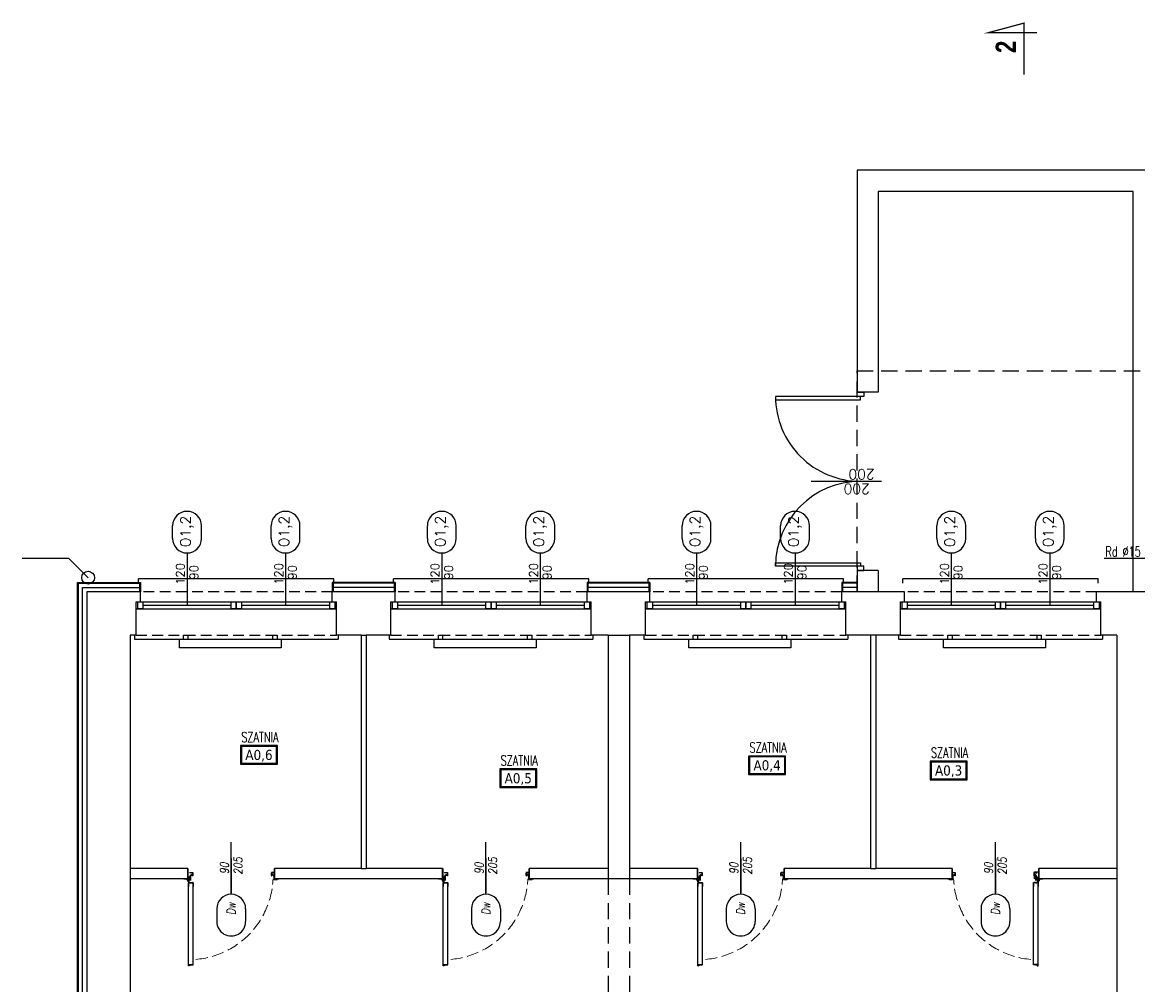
# Model space of a CAD drawing. Header units: millimetres. Extents: x 28600 to 181045, y -399112 to -163690.
# Tile 7 of 256: x 44018 to 45331, y -194772 to -193639. Entities that reach past the tile are written whole.
import ezdxf
from ezdxf.enums import TextEntityAlignment as Align

# ---------------------------------------------------------------- set-up
doc = ezdxf.new("R2010")
doc.units = ezdxf.units.MM
for name, pattern in [('CENTER', [0.6, 0.375, -0.075, 0.075, -0.075]), ('HIDDEN', [9.525, 6.35, -3.175]), ('Hidden Line', [391.222223, 282.222223, -109])]:
    doc.linetypes.add(name, pattern=pattern)
doc.layers.get('0').update_dxf_attribs({"color": 8})
for name, color, linetype in [('!! 0_ Istn-okna', 8, 'Continuous'), ('!! 0_ Istn-sciany', 8, 'Continuous'), ('!! 0_ Istn-widok', 8, 'Continuous'), ('!! 0_ Opis', 8, 'Continuous'), ('!! 0_Istn-cienka', 8, 'Continuous'), ('!! 0_Istn-drzwi', 8, 'Continuous'), ('!! 0_Opis_okna', 8, 'Continuous'), ('!! 0_Opis_pom', 8, 'Continuous'), ('!! 1_ tynk zewn  - nowy', 8, 'Continuous'), ('!! 1_PROJ Sciany', 8, 'Continuous'), ('!! 2_ remont Ocieplenie', 8, 'ZIGZAG'), ('!! 2_Drzwi - nowe remont', 8, 'Continuous'), ('!! 2_drzwi opis', 8, 'Continuous')]:
    doc.layers.add(name, color=color, linetype=linetype)
doc.layers.add('!! 0_Istn-grzejniki', color=8, linetype='Continuous', plot=False)
doc.styles.add('50', font='ROMANS.shx', dxfattribs={"width": 0.8, "height": 10})
doc.styles.add('ARCHETYP', font='romans.shx', dxfattribs={"height": 15})
doc.styles.add('ARIAL', font='tahoma.ttf')
doc.styles.add('STYLE7', font='ARIALNB.TTF')
doc.styles.add('TXT', font='simplex.shx')
doc.linetypes.add('ZIGZAG', pattern='A,0.00254,-5.08,[131,ltypeshp.shx,S=5.08,R=0,X=-5.08,Y=0],-10.16,[131,ltypeshp.shx,S=5.08,R=180,X=5.08,Y=0],-5.08', length=20.32254)

# ---------------------------------------------------------------- blocks, each defined once
blk = doc.blocks.new('zaw-dr-90-p')
at = {"color": 2, "linetype": 'CENTER', "ltscale": 0.2}
for p, q in [((12, 0), (-12, 0)), ((0, 12), (0, -12)), ((24, 24), (31, 24)), ((24, 19), (31, 19))]:
    blk.add_line(p, q, dxfattribs=at)
at = {"ltscale": 0.2}
for p, q in [((10, 12), (6, 12)), ((10, 0), (10, 6))]:
    blk.add_line(p, q, dxfattribs=at)
blk.add_lwpolyline([(0, 6), (23, 6, 0.414214), (28, 11), (28, 31), (24, 31), (24, 11, -0.414214), (23, 10), (0, 10, 4.561698), (8, 6), (5, 4)], format="xyb", dxfattribs=at)
blk.add_lwpolyline([(0, 0), (-2, 0), (-2, 0), (0, 0), (0, 3), (0, 3), (0, 0), (3, 0), (3, 0), (0, 0), (0, -3), (0, -3)], close=True)
blk.add_lwpolyline([(10, 10), (10, 39), (6, 39), (6, 10)], dxfattribs=at)
blk.add_circle((0, 0), 6.5, dxfattribs=at)
blk = doc.blocks.new('drzwi 90- sc 12')
for p, q in [((-13620.3, 20410.2), (-13620.3, 20313.8)), ((-13614.9, 20409.9), (-13620.3, 20409.9)), ((-13616.1, 20410.3), (-13620.2, 20410.3)), ((-13616.1, 20410.3), (-13620, 20410.3)), ((-13618.2, 20410.3), (-13616.2, 20410.3)), ((-13618.2, 20410.3), (-13616.2, 20410.3)), ((-13616.1, 20410.3), (-13616.1, 20411.5)), ((-13616.1, 20411.5), (-13615, 20411.5)), ((-13614.9, 20411.4), (-13614.9, 20313.8)), ((-13715.6, 20308.3), (-13715.6, 20308.6)), ((-13715.6, 20307.7), (-13715.6, 20308.6)), ((-13715.6, 20307.8), (-13715.6, 20308.6)), ((-13715.6, 20307.7), (-13715.4, 20307.7)), ((-13620.3, 20313.5), (-13620.3, 20318)), ((-13614.9, 20313.8), (-13620.3, 20313.8)), ((-13618.2, 20313.4), (-13620.2, 20313.4)), ((-13618.2, 20313.7), (-13618.2, 20313.4)), ((-13618.2, 20313.7), (-13616.4, 20313.7)), ((-13617.8, 20311.1), (-13617.8, 20305.7)), ((-13617.8, 20311.1), (-13617.8, 20305.7)), ((-13616.2, 20309.9), (-13617.4, 20309.9)), ((-13616.2, 20309.9), (-13616.2, 20311)), ((-13615.9, 20313.2), (-13615.9, 20312.2)), ((-13615.9, 20312.2), (-13615, 20312.2)), ((-13614.9, 20312.3), (-13614.9, 20318)), ((-13715.8, 20302), (-13716.3, 20302)), ((-13616.8, 20302), (-13616.3, 20302))]:
    blk.add_line(p, q)
for points in [[(-13665.3, 20285), (-13665.3, 20325.8)], [(-13615.6, 20309.6), (-13615.3, 20309.6), (-13615.3, 20309.8), (-13616.3, 20309.8), (-13616.3, 20309.6), (-13615.9, 20309.6)]]:
    blk.add_lwpolyline(points)
at = {"lineweight": 30}
for points in [[(-13716.3, 20308.9), (-13721.3, 20308.9)], [(-13716.3, 20308.9), (-13716.3, 20296.9)], [(-13614.3, 20308.9), (-13609.3, 20308.9)], [(-13614.3, 20308.9), (-13614.3, 20296.9)]]:
    blk.add_lwpolyline(points, dxfattribs=at)
at = {"ltscale": 0.2}
for points in [[(-13715.6, 20307.5), (-13715.6, 20309.5, 0.414214), (-13715.9, 20309.8), (-13719.4, 20309.8, 0.414214), (-13719.8, 20309.5), (-13719.8, 20308.9), (-13719.6, 20308.9), (-13719.6, 20309.5, -0.414214), (-13719.4, 20309.6), (-13717, 20309.6)], [(-13717, 20309.6), (-13715.9, 20309.6, -0.414214), (-13715.7, 20309.5), (-13715.7, 20307.5)], [(-13715.7, 20307.8), (-13715.7, 20305.6, 0.414214), (-13715.4, 20305.2), (-13715, 20305.2, -0.414214), (-13714.8, 20305.1), (-13714.8, 20304.5, 0.414214), (-13714.5, 20304.1), (-13713.3, 20304.1, 0.414214), (-13712.9, 20304.5), (-13712.9, 20305.1, -1), (-13712.7, 20305.1), (-13712.7, 20302, -0.414214), (-13712.9, 20301.8), (-13715.4, 20301.8, -0.414214), (-13715.6, 20302), (-13715.6, 20302.5), (-13715.8, 20302.5), (-13715.8, 20302, 0.414214), (-13715.4, 20301.6), (-13712.9, 20301.6, 0.414214), (-13712.6, 20302), (-13712.6, 20305.1, 1), (-13713.1, 20305.1), (-13713.1, 20304.5, -0.414214), (-13713.3, 20304.3), (-13714.5, 20304.3, -0.414214), (-13714.6, 20304.5), (-13714.6, 20305.1, 0.414214), (-13715, 20305.4), (-13715.4, 20305.4, -0.414214), (-13715.6, 20305.6), (-13715.6, 20307.6)], [(-13615.9, 20309.6), (-13616.6, 20309.6, 0.414214), (-13616.8, 20309.5), (-13616.8, 20305.6, -0.414214), (-13617.1, 20305.2), (-13617.6, 20305.2, 0.414214), (-13617.7, 20305.1), (-13617.7, 20304.5, -0.414214), (-13618.1, 20304.1), (-13619.3, 20304.1, -0.414214), (-13619.6, 20304.5), (-13619.6, 20305.1, 1), (-13619.8, 20305.1), (-13619.8, 20302, 0.414214), (-13619.6, 20301.8), (-13617.1, 20301.8, 0.414214), (-13616.9, 20302), (-13616.9, 20302.5), (-13616.8, 20302.5), (-13616.8, 20302, -0.414214), (-13617.1, 20301.6), (-13619.6, 20301.6, -0.414214), (-13620, 20302), (-13620, 20305.1, -1), (-13619.4, 20305.1), (-13619.4, 20304.5, 0.414214), (-13619.3, 20304.3), (-13618.1, 20304.3, 0.414214), (-13617.9, 20304.5), (-13617.9, 20305.1, -0.414214), (-13617.6, 20305.4), (-13617.1, 20305.4, 0.414214), (-13617, 20305.6), (-13617, 20309.5, -0.414214), (-13616.6, 20309.8), (-13613.1, 20309.8, -0.414214), (-13612.8, 20309.5), (-13612.8, 20308.9), (-13612.9, 20308.9), (-13612.9, 20309.5, 0.414214), (-13613.1, 20309.6), (-13615.6, 20309.6)]]:
    blk.add_lwpolyline(points, format="xyb", dxfattribs=at)
blk.add_lwpolyline([(-13616.8, 20308.8), (-13617, 20308.8), (-13617, 20307.4), (-13616.8, 20307.4)], close=True)
at = {"linetype": 'Hidden Line', "lineweight": 9, "ltscale": 0.05}
blk.add_arc((-13615.5, 20305.1), 99.1, 94.8005, 177.6944, dxfattribs=at)
for centre, radius, start, end in [((-13620.2, 20410.2), 0.1, 90, 180), ((-13615, 20411.4), 0.1, 0, 90), ((-13620.2, 20313.5), 0.1, 180, 270), ((-13616.4, 20313.2), 0.5, 0, 90), ((-13616.3, 20311), 0.1, 0, 90), ((-13615, 20312.3), 0.1, 270, 0)]:
    blk.add_arc(centre, radius, start, end)
at = {"xscale": 0.09999999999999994, "yscale": 0.09999999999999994, "zscale": 0.09999999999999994, "rotation": 180.0000000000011}
blk.add_blockref('zaw-dr-90-p', (-13614.9, 20310.9), dxfattribs=at)
blk = doc.blocks.new('1_ok-opis')
blk.add_line((0, 111.6), (0, 50))
for points in [[(-17, 128.6), (-17, 143.6)], [(17, 128.6), (17, 143.6)]]:
    blk.add_lwpolyline(points)
for centre, start, end in [((0, 143.6), 0, 180), ((0, 128.6), 180, 0)]:
    blk.add_arc(centre, 17, start, end)
at = {"style": 'ARCHETYP'}
for tag, height, rotation, p in [('NR', 12, 90, (0, 136.9)), ('NR', 12, 270, (0, 136.9)), ('SZEROKOŚĆ', 10, 90, (-8, 78.3)), ('WYSOKOŚĆ', 10, 270, (-8, 78.3)), ('WYSOKOŚĆ', 10, 90, (8, 78.3)), ('SZEROKOŚĆ', 10, 270, (8, 78.3))]:
    blk.add_attdef(tag, text='', height=height, rotation=rotation, dxfattribs=at).set_placement(p, align=Align.MIDDLE)

msp = doc.modelspace()

# ---------------------------------------------------------------- linework, layer by layer
at = {"layer": '!! 0_ Istn-okna'}
for points in [[(44151.71142, -194321.12813), (44387.71142, -194321.12813)], [(44451.71142, -194321.12813), (44687.71142, -194321.12813)], [(44751.71142, -194321.12813), (44987.71142, -194321.12813)], [(45051.71142, -194321.12813), (45287.71142, -194321.12813)], [(44151.71142, -194329.12813), (44387.71142, -194329.12813)], [(44159.71142, -194325.12813), (44263.71142, -194325.12813)], [(44275.71142, -194325.12813), (44379.71142, -194325.12813)], [(44451.71142, -194329.12813), (44687.71142, -194329.12813)], [(44459.71142, -194325.12813), (44563.71142, -194325.12813)], [(44575.71142, -194325.12813), (44679.71142, -194325.12813)], [(44751.71142, -194329.12813), (44987.71142, -194329.12813)], [(44759.71142, -194325.12813), (44863.71142, -194325.12813)], [(44875.71142, -194325.12813), (44979.71142, -194325.12813)], [(45051.71142, -194329.12813), (45287.71142, -194329.12813)], [(45059.71142, -194325.12813), (45163.71142, -194325.12813)], [(45175.71142, -194325.12813), (45279.71142, -194325.12813)]]:
    msp.add_lwpolyline(points, dxfattribs=at)
for points in [[(44153.71142, -194321.12813), (44159.71142, -194321.12813), (44159.71142, -194329.12813), (44153.71142, -194329.12813)], [(44263.71142, -194321.12813), (44269.71142, -194321.12813), (44269.71142, -194329.12813), (44263.71142, -194329.12813)], [(44269.71142, -194321.12813), (44275.71142, -194321.12813), (44275.71142, -194329.12813), (44269.71142, -194329.12813)], [(44379.71142, -194321.12813), (44385.71142, -194321.12813), (44385.71142, -194329.12813), (44379.71142, -194329.12813)], [(44453.71142, -194321.12813), (44459.71142, -194321.12813), (44459.71142, -194329.12813), (44453.71142, -194329.12813)], [(44563.71142, -194321.12813), (44569.71142, -194321.12813), (44569.71142, -194329.12813), (44563.71142, -194329.12813)], [(44569.71142, -194321.12813), (44575.71142, -194321.12813), (44575.71142, -194329.12813), (44569.71142, -194329.12813)], [(44679.71142, -194321.12813), (44685.71142, -194321.12813), (44685.71142, -194329.12813), (44679.71142, -194329.12813)], [(44753.71142, -194321.12813), (44759.71142, -194321.12813), (44759.71142, -194329.12813), (44753.71142, -194329.12813)], [(44863.71142, -194321.12813), (44869.71142, -194321.12813), (44869.71142, -194329.12813), (44863.71142, -194329.12813)], [(44869.71142, -194321.12813), (44875.71142, -194321.12813), (44875.71142, -194329.12813), (44869.71142, -194329.12813)], [(44979.71142, -194321.12813), (44985.71142, -194321.12813), (44985.71142, -194329.12813), (44979.71142, -194329.12813)], [(45053.71142, -194321.12813), (45059.71142, -194321.12813), (45059.71142, -194329.12813), (45053.71142, -194329.12813)], [(45163.71142, -194321.12813), (45169.71142, -194321.12813), (45169.71142, -194329.12813), (45163.71142, -194329.12813)], [(45169.71142, -194321.12813), (45175.71142, -194321.12813), (45175.71142, -194329.12813), (45169.71142, -194329.12813)], [(45279.71142, -194321.12813), (45285.71142, -194321.12813), (45285.71142, -194329.12813), (45279.71142, -194329.12813)]]:
    msp.add_lwpolyline(points, close=True, dxfattribs=at)
at = {"layer": '!! 0_ Istn-sciany'}
for p, q in [((44093.71142, -194309.12813), (44093.71142, -195621.12813)), ((44144.71142, -194360.12813), (44144.71142, -194635.12813)), ((44416.71142, -194360.12813), (44416.71142, -194635.12813)), ((44422.71142, -194360.12813), (44422.71142, -194635.12813)), ((44707.71142, -194360.12813), (44707.71142, -194635.12813)), ((44732.71142, -194360.12813), (44732.71142, -194635.12813)), ((45016.71142, -194360.12813), (45016.71142, -194635.12813)), ((45022.71142, -194360.12813), (45022.71142, -194635.12813)), ((45306.71142, -194360.12813), (45306.71142, -194635.12813)), ((44144.71142, -194647.12813), (44144.71142, -194904.12813)), ((45306.71142, -194647.12813), (45306.71142, -195570.12813))]:
    msp.add_line(p, q, dxfattribs=at)
for points in [[(45350.71142, -194309.12813), (45350.71142, -193812.95088), (45000.71142, -193812.95088), (45000.71142, -194074.12813)], [(45325.71142, -194309.12813), (45325.71142, -193837.95088), (45025.71142, -193837.95088), (45025.71142, -194074.12813)], [(45025.71142, -194074.12813), (45000.71142, -194074.12813)], [(45000.71142, -194284.12813), (45000.71142, -194309.12813)], [(45025.71142, -194284.12813), (45000.71142, -194284.12813)], [(45025.71142, -194284.12813), (45025.71142, -194309.12813)], [(44156.71142, -194309.12813), (44093.71142, -194309.12813)], [(44156.71142, -194321.12813), (44156.71142, -194309.12813)], [(44456.71142, -194309.12813), (44382.71142, -194309.12813)], [(44382.71142, -194321.12813), (44382.71142, -194309.12813)], [(44456.71142, -194321.12813), (44456.71142, -194309.12813)], [(44756.71142, -194309.12813), (44682.71142, -194309.12813)], [(44682.71142, -194321.12813), (44682.71142, -194309.12813)], [(44756.71142, -194321.12813), (44756.71142, -194309.12813)], [(45056.71142, -194309.12813), (44982.71142, -194309.12813)], [(44982.71142, -194321.12813), (44982.71142, -194309.12813)], [(45056.71142, -194321.12813), (45056.71142, -194309.12813)], [(45359.71142, -194309.12813), (45282.71142, -194309.12813)], [(45282.71142, -194321.12813), (45282.71142, -194309.12813)], [(44151.71142, -194321.12813), (44156.71142, -194321.12813)], [(44151.71142, -194360.12813), (44151.71142, -194321.12813)], [(44382.71142, -194321.12813), (44387.71142, -194321.12813)], [(44387.71142, -194360.12813), (44387.71142, -194321.12813)], [(44451.71142, -194321.12813), (44456.71142, -194321.12813)], [(44451.71142, -194360.12813), (44451.71142, -194321.12813)], [(44682.71142, -194321.12813), (44687.71142, -194321.12813)], [(44687.71142, -194360.12813), (44687.71142, -194321.12813)], [(44751.71142, -194321.12813), (44756.71142, -194321.12813)], [(44751.71142, -194360.12813), (44751.71142, -194321.12813)], [(44982.71142, -194321.12813), (44987.71142, -194321.12813)], [(44987.71142, -194360.12813), (44987.71142, -194321.12813)], [(45051.71142, -194321.12813), (45056.71142, -194321.12813)], [(45051.71142, -194360.12813), (45051.71142, -194321.12813)], [(45282.71142, -194321.12813), (45287.71142, -194321.12813)], [(45287.71142, -194360.12813), (45287.71142, -194321.12813)], [(44151.71142, -194360.12813), (44144.71142, -194360.12813)], [(44416.71142, -194360.12813), (44387.71142, -194360.12813)], [(44451.71142, -194360.12813), (44422.71142, -194360.12813)], [(44707.71142, -194360.12813), (44687.71142, -194360.12813)], [(44751.71142, -194360.12813), (44732.71142, -194360.12813)], [(45016.71142, -194360.12813), (44987.71142, -194360.12813)], [(45051.71142, -194360.12813), (45022.71142, -194360.12813)], [(45306.71142, -194360.12813), (45287.71142, -194360.12813)], [(44212.71151, -194635.12813), (44144.71142, -194635.12813)], [(44416.71142, -194635.12813), (44314.71142, -194635.12813)], [(44314.71142, -194635.12813), (44314.71142, -194647.12813)], [(44512.71142, -194635.12813), (44422.71142, -194635.12813)], [(44707.71142, -194635.12813), (44614.71142, -194635.12813)], [(44614.71142, -194635.12813), (44614.71142, -194647.12813)], [(44812.71142, -194635.12813), (44732.71142, -194635.12813)], [(45016.71142, -194635.12813), (44914.71142, -194635.12813)], [(44914.71142, -194635.12813), (44914.71142, -194647.12813)], [(45112.71142, -194635.12813), (45022.71142, -194635.12813)], [(45306.71142, -194635.12813), (45214.71142, -194635.12813)], [(45214.71142, -194635.12813), (45214.71142, -194647.12813)], [(44212.71142, -194647.12813), (44144.71142, -194647.12813)], [(44512.71142, -194647.12813), (44314.71142, -194647.12813)], [(44812.71142, -194647.12813), (44614.71142, -194647.12813)], [(45112.71142, -194647.12813), (44914.71142, -194647.12813)], [(45306.71142, -194647.12813), (45214.71142, -194647.12813)]]:
    msp.add_lwpolyline(points, dxfattribs=at)
at = {"layer": '!! 0_ Istn-widok', "linetype": 'HIDDEN', "ltscale": 3}
for p, q in [((45000.71142, -194309.12813), (45000.71142, -194049.12813)), ((45000.71142, -194049.12813), (45350.71142, -194049.12813))]:
    msp.add_line(p, q, dxfattribs=at)
at = {"layer": '!! 0_ Istn-widok'}
for points in [[(44384.71142, -194294.12813), (44154.71142, -194294.12813)], [(44154.71142, -194299.12813), (44154.71142, -194294.12813)], [(44384.71142, -194299.12813), (44384.71142, -194294.12813)], [(44684.71142, -194294.12813), (44454.71142, -194294.12813)], [(44454.71142, -194299.12813), (44454.71142, -194294.12813)], [(44684.71142, -194299.12813), (44684.71142, -194294.12813)], [(44984.71142, -194294.12813), (44754.71142, -194294.12813)], [(44754.71142, -194299.12813), (44754.71142, -194294.12813)], [(44984.71142, -194299.12813), (44984.71142, -194294.12813)], [(45284.71142, -194294.12813), (45054.71142, -194294.12813)], [(45054.71142, -194299.12813), (45054.71142, -194294.12813)], [(45284.71142, -194299.12813), (45284.71142, -194294.12813)], [(44149.71142, -194360.12813), (44149.71142, -194365.12813)], [(44389.71142, -194360.12813), (44389.71142, -194365.12813)], [(44416.71142, -194360.12813), (44422.71142, -194360.12813)], [(44449.71142, -194360.12813), (44449.71142, -194365.12813)], [(44689.71142, -194360.12813), (44689.71142, -194365.12813)], [(44707.71142, -194360.12813), (44732.71142, -194360.12813)], [(44749.71142, -194360.12813), (44749.71142, -194365.12813)], [(44989.71142, -194360.12813), (44989.71142, -194365.12813)], [(45022.71142, -194360.12813), (45016.71142, -194360.12813)], [(45049.71142, -194360.12813), (45049.71142, -194365.12813)], [(45289.71142, -194360.12813), (45289.71142, -194365.12813)], [(44149.71142, -194365.12813), (44389.71142, -194365.12813)], [(44449.71142, -194365.12813), (44689.71142, -194365.12813)], [(44749.71142, -194365.12813), (44989.71142, -194365.12813)], [(45049.71142, -194365.12813), (45289.71142, -194365.12813)], [(44144.71142, -194635.12813), (44144.71142, -194647.12813)], [(44416.71142, -194635.12813), (44422.71142, -194635.12813)], [(44707.71142, -194635.12813), (44707.71142, -194647.12813)], [(44732.71142, -194635.12813), (44732.71142, -194647.12813)], [(45016.71142, -194635.12813), (45022.71142, -194635.12813)], [(45306.71142, -194635.12813), (45306.71142, -194647.12813)]]:
    msp.add_lwpolyline(points, dxfattribs=at)
at = {"layer": '!! 0_ Istn-widok', "linetype": 'HIDDEN', "ltscale": 3}
for points in [[(44707.71142, -194647.12813), (44707.71142, -194922.12813)], [(44732.71142, -194647.12813), (44732.71142, -194922.12813)]]:
    msp.add_lwpolyline(points, dxfattribs=at)
at = {"layer": '!! 0_ Istn-widok'}
msp.add_circle((44095.21142, -194292.62813), 7.5, dxfattribs=at)
at = {"layer": '!! 0_ Opis', "color": 2, "const_width": 1.44}
msp.add_lwpolyline([(45197.34114, -193700.52972), (45197.34114, -193639.70412), (45155.2765, -193650.9753), (45212.54754, -193650.9753)], dxfattribs=at)
msp.add_lwpolyline([(45197.34114, -193700.52972), (45197.34114, -193639.70412), (45155.2765, -193650.9753), (45212.54754, -193650.9753)], dxfattribs=at)
at = {"layer": '!! 0_ Opis'}
for points in [[(44072.57423, -194269.99093), (44017.68889, -194269.99093)], [(44072.57423, -194269.99093), (44095.21142, -194292.62813)], [(45346.57423, -194269.99093), (45291.68889, -194269.99093)]]:
    msp.add_lwpolyline(points, dxfattribs=at)
at = {"layer": '!! 0_Istn-cienka', "linetype": 'HIDDEN', "ltscale": 2}
for points in [[(44382.71142, -194309.12813), (44156.71142, -194309.12813)], [(44682.71142, -194309.12813), (44456.71142, -194309.12813)], [(44982.71142, -194309.12813), (44756.71142, -194309.12813)], [(45282.71142, -194309.12813), (45056.71142, -194309.12813)], [(44151.71142, -194360.12813), (44387.71142, -194360.12813)], [(44451.71142, -194360.12813), (44687.71142, -194360.12813)], [(44751.71142, -194360.12813), (44987.71142, -194360.12813)], [(45051.71142, -194360.12813), (45287.71142, -194360.12813)]]:
    msp.add_lwpolyline(points, dxfattribs=at)
at = {"layer": '!! 0_Istn-drzwi'}
for points in [[(45000.71142, -194079.12813), (45000.71142, -194074.12813), (45008.71142, -194074.12813), (45008.71142, -194079.12813)], [(44904.71142, -194083.12813), (45004.71142, -194083.12813), (45004.71142, -194079.12813), (44904.71142, -194079.12813)], [(44904.71142, -194275.12813), (45004.71142, -194275.12813), (45004.71142, -194279.12813), (44904.71142, -194279.12813)], [(45000.71142, -194279.12813), (45000.71142, -194284.12813), (45008.71142, -194284.12813), (45008.71142, -194279.12813)], [(45209.71142, -194639.12813), (45214.71142, -194639.12813), (45214.71142, -194647.12813), (45209.71142, -194647.12813)]]:
    msp.add_lwpolyline(points, close=True, dxfattribs=at)
msp.add_lwpolyline([(44946.75567, -194179.12813), (45029.71142, -194179.12813)], dxfattribs=at)
for centre, start, end in [((45004.71142, -194079.12813), 179.99999996, 269.99999996), ((45004.71142, -194279.12813), 90.00000004, 180.00000004)]:
    msp.add_arc(centre, 100, start, end, dxfattribs=at)
at = {"layer": '!! 0_Istn-grzejniki'}
for points in [[(44317.71142, -194360.12813), (44317.71142, -194365.12813), (44322.71142, -194365.12813), (44322.71142, -194375.12813), (44202.71142, -194375.12813), (44202.71142, -194365.12813), (44207.71142, -194365.12813), (44207.71142, -194360.12813), (44212.71142, -194360.12813), (44212.71142, -194365.12813), (44312.71142, -194365.12813), (44312.71142, -194360.12813)], [(44617.71142, -194360.12813), (44617.71142, -194365.12813), (44622.71142, -194365.12813), (44622.71142, -194375.12813), (44502.71142, -194375.12813), (44502.71142, -194365.12813), (44507.71142, -194365.12813), (44507.71142, -194360.12813), (44512.71142, -194360.12813), (44512.71142, -194365.12813), (44612.71142, -194365.12813), (44612.71142, -194360.12813)], [(44917.71142, -194360.12813), (44917.71142, -194365.12813), (44922.71142, -194365.12813), (44922.71142, -194375.12813), (44802.71142, -194375.12813), (44802.71142, -194365.12813), (44807.71142, -194365.12813), (44807.71142, -194360.12813), (44812.71142, -194360.12813), (44812.71142, -194365.12813), (44912.71142, -194365.12813), (44912.71142, -194360.12813)], [(45217.71142, -194360.12813), (45217.71142, -194365.12813), (45222.71142, -194365.12813), (45222.71142, -194375.12813), (45102.71142, -194375.12813), (45102.71142, -194365.12813), (45107.71142, -194365.12813), (45107.71142, -194360.12813), (45112.71142, -194360.12813), (45112.71142, -194365.12813), (45212.71142, -194365.12813), (45212.71142, -194360.12813)]]:
    msp.add_lwpolyline(points, close=True, dxfattribs=at)
at = {"layer": '!! 0_Opis_pom', "ltscale": 0.7}
for points in [[(44274.64602, -194512.1437), (44318.16602, -194512.1437), (44318.16602, -194490.3837), (44274.64602, -194490.3837)], [(44275.73402, -194511.0557), (44317.07802, -194511.0557), (44317.07802, -194491.4717), (44275.73402, -194491.4717)], [(44873.05919, -194524.35272), (44916.57919, -194524.35272), (44916.57919, -194502.59272), (44873.05919, -194502.59272)], [(44874.14719, -194523.26472), (44915.49119, -194523.26472), (44915.49119, -194503.68072), (44874.14719, -194503.68072)], [(44579.95914, -194539.61438), (44623.47914, -194539.61438), (44623.47914, -194517.85438), (44579.95914, -194517.85438)], [(44581.04714, -194538.52638), (44622.39114, -194538.52638), (44622.39114, -194518.94238), (44581.04714, -194518.94238)], [(45086.77818, -194530.45749), (45130.29818, -194530.45749), (45130.29818, -194508.69749), (45086.77818, -194508.69749)], [(45087.86618, -194529.36949), (45129.21018, -194529.36949), (45129.21018, -194509.78549), (45087.86618, -194509.78549)]]:
    msp.add_lwpolyline(points, close=True, dxfattribs=at)
at = {"layer": '!! 1_ tynk zewn  - nowy'}
for points in [[(44156.71142, -195632.12813), (44082.71142, -195632.12813), (44082.71142, -194298.12813), (44156.71142, -194298.12813)], [(44155.71142, -194298.12813), (44155.71142, -194309.12813)], [(44156.71142, -194298.12813), (44156.71142, -194309.12813)], [(44456.71142, -194298.12813), (44382.71142, -194298.12813)], [(44382.71142, -194298.12813), (44382.71142, -194309.12813)], [(44383.71142, -194298.12813), (44383.71142, -194309.12813)], [(44455.71142, -194298.12813), (44455.71142, -194309.12813)], [(44456.71142, -194298.12813), (44456.71142, -194309.12813)], [(44756.71142, -194298.12813), (44682.71142, -194298.12813)], [(44682.71142, -194298.12813), (44682.71142, -194309.12813)], [(44683.71142, -194298.12813), (44683.71142, -194309.12813)], [(44755.71142, -194298.12813), (44755.71142, -194309.12813)], [(44756.71142, -194298.12813), (44756.71142, -194309.12813)], [(45000.71142, -194298.12813), (44982.71142, -194298.12813)], [(44982.71142, -194298.12813), (44982.71142, -194309.12813)], [(44983.71142, -194298.12813), (44983.71142, -194309.12813)], [(44156.71142, -195631.12813), (44083.71142, -195631.12813), (44083.71142, -194299.12813), (44156.71142, -194299.12813)], [(44456.71142, -194299.12813), (44382.71142, -194299.12813)], [(44756.71142, -194299.12813), (44682.71142, -194299.12813)], [(45000.71142, -194299.12813), (44982.71142, -194299.12813)]]:
    msp.add_lwpolyline(points, dxfattribs=at)
at = {"layer": '!! 1_PROJ Sciany'}
for points in [[(44212.71142, -194647.12813), (44212.71142, -194635.12813)], [(44512.71142, -194647.12813), (44512.71142, -194635.12813)], [(44812.71142, -194647.12813), (44812.71142, -194635.12813)], [(45112.71142, -194647.12813), (45112.71142, -194635.12813)]]:
    msp.add_lwpolyline(points, dxfattribs=at)
at = {"layer": '!! 2_ remont Ocieplenie', "linetype": 'ZIGZAG', "ltscale": 0.75}
for points in [[(44156.71142, -195626.12813), (44088.71142, -195626.12813), (44088.71142, -194304.12813), (44156.71142, -194304.12813)], [(44456.71142, -194304.12813), (44382.71142, -194304.12813)], [(44756.71142, -194304.12813), (44682.71142, -194304.12813)], [(45000.71142, -194304.12813), (44982.71142, -194304.12813)]]:
    msp.add_lwpolyline(points, dxfattribs=at)

# ---------------------------------------------------------------- block references
at = {"layer": '!! 0_Opis_okna'}
ref = msp.add_blockref('1_ok-opis', (44211.71142, -194375.12813), dxfattribs=at)
ref.add_attrib('WYSOKOŚĆ', '90', dxfattribs={"layer": '0', "height": 10, "rotation": 90, "style": 'ARCHETYP'}).set_placement((44219.71142, -194286.40772), align=Align.MIDDLE)
ref.add_attrib('SZEROKOŚĆ', '120', dxfattribs={"layer": '0', "height": 10, "rotation": 90, "style": 'ARCHETYP'}).set_placement((44203.71142, -194288.18118), align=Align.MIDDLE)
ref.add_attrib('NR', 'O1,2', dxfattribs={"layer": '0', "height": 12, "rotation": 90, "style": 'ARCHETYP'}).set_placement((44211.71142, -194238.22669), align=Align.MIDDLE)
ref = msp.add_blockref('1_ok-opis', (44327.71142, -194375.12813), dxfattribs=at)
ref.add_attrib('WYSOKOŚĆ', '90', dxfattribs={"layer": '0', "height": 10, "rotation": 90, "style": 'ARCHETYP'}).set_placement((44335.71142, -194286.40772), align=Align.MIDDLE)
ref.add_attrib('SZEROKOŚĆ', '120', dxfattribs={"layer": '0', "height": 10, "rotation": 90, "style": 'ARCHETYP'}).set_placement((44319.71142, -194288.18118), align=Align.MIDDLE)
ref.add_attrib('NR', 'O1,2', dxfattribs={"layer": '0', "height": 12, "rotation": 90, "style": 'ARCHETYP'}).set_placement((44327.71142, -194238.22669), align=Align.MIDDLE)
ref = msp.add_blockref('1_ok-opis', (44511.71142, -194375.12813), dxfattribs=at)
ref.add_attrib('WYSOKOŚĆ', '90', dxfattribs={"layer": '0', "height": 10, "rotation": 90, "style": 'ARCHETYP'}).set_placement((44519.71142, -194286.40772), align=Align.MIDDLE)
ref.add_attrib('SZEROKOŚĆ', '120', dxfattribs={"layer": '0', "height": 10, "rotation": 90, "style": 'ARCHETYP'}).set_placement((44503.71142, -194288.18118), align=Align.MIDDLE)
ref.add_attrib('NR', 'O1,2', dxfattribs={"layer": '0', "height": 12, "rotation": 90, "style": 'ARCHETYP'}).set_placement((44511.71142, -194238.22669), align=Align.MIDDLE)
ref = msp.add_blockref('1_ok-opis', (44627.71142, -194375.12813), dxfattribs=at)
ref.add_attrib('WYSOKOŚĆ', '90', dxfattribs={"layer": '0', "height": 10, "rotation": 90, "style": 'ARCHETYP'}).set_placement((44635.71142, -194286.40772), align=Align.MIDDLE)
ref.add_attrib('SZEROKOŚĆ', '120', dxfattribs={"layer": '0', "height": 10, "rotation": 90, "style": 'ARCHETYP'}).set_placement((44619.71142, -194288.18118), align=Align.MIDDLE)
ref.add_attrib('NR', 'O1,2', dxfattribs={"layer": '0', "height": 12, "rotation": 90, "style": 'ARCHETYP'}).set_placement((44627.71142, -194238.22669), align=Align.MIDDLE)
ref = msp.add_blockref('1_ok-opis', (44811.71142, -194375.12813), dxfattribs=at)
ref.add_attrib('WYSOKOŚĆ', '90', dxfattribs={"layer": '0', "height": 10, "rotation": 90, "style": 'ARCHETYP'}).set_placement((44819.71142, -194286.40772), align=Align.MIDDLE)
ref.add_attrib('SZEROKOŚĆ', '120', dxfattribs={"layer": '0', "height": 10, "rotation": 90, "style": 'ARCHETYP'}).set_placement((44803.71142, -194288.18118), align=Align.MIDDLE)
ref.add_attrib('NR', 'O1,2', dxfattribs={"layer": '0', "height": 12, "rotation": 90, "style": 'ARCHETYP'}).set_placement((44811.71142, -194238.22669), align=Align.MIDDLE)
ref = msp.add_blockref('1_ok-opis', (44927.71142, -194375.12813), dxfattribs=at)
ref.add_attrib('WYSOKOŚĆ', '90', dxfattribs={"layer": '0', "height": 10, "rotation": 90, "style": 'ARCHETYP'}).set_placement((44935.71142, -194286.40772), align=Align.MIDDLE)
ref.add_attrib('SZEROKOŚĆ', '120', dxfattribs={"layer": '0', "height": 10, "rotation": 90, "style": 'ARCHETYP'}).set_placement((44919.71142, -194288.18118), align=Align.MIDDLE)
ref.add_attrib('NR', 'O1,2', dxfattribs={"layer": '0', "height": 12, "rotation": 90, "style": 'ARCHETYP'}).set_placement((44927.71142, -194238.22669), align=Align.MIDDLE)
ref = msp.add_blockref('1_ok-opis', (45111.71142, -194375.12813), dxfattribs=at)
ref.add_attrib('WYSOKOŚĆ', '90', dxfattribs={"layer": '0', "height": 10, "rotation": 90, "style": 'ARCHETYP'}).set_placement((45119.71142, -194286.40772), align=Align.MIDDLE)
ref.add_attrib('SZEROKOŚĆ', '120', dxfattribs={"layer": '0', "height": 10, "rotation": 90, "style": 'ARCHETYP'}).set_placement((45103.71142, -194288.18118), align=Align.MIDDLE)
ref.add_attrib('NR', 'O1,2', dxfattribs={"layer": '0', "height": 12, "rotation": 90, "style": 'ARCHETYP'}).set_placement((45111.71142, -194238.22669), align=Align.MIDDLE)
ref = msp.add_blockref('1_ok-opis', (45227.71142, -194375.12813), dxfattribs=at)
ref.add_attrib('WYSOKOŚĆ', '90', dxfattribs={"layer": '0', "height": 10, "rotation": 90, "style": 'ARCHETYP'}).set_placement((45235.71142, -194286.40772), align=Align.MIDDLE)
ref.add_attrib('SZEROKOŚĆ', '120', dxfattribs={"layer": '0', "height": 10, "rotation": 90, "style": 'ARCHETYP'}).set_placement((45219.71142, -194288.18118), align=Align.MIDDLE)
ref.add_attrib('NR', 'O1,2', dxfattribs={"layer": '0', "height": 12, "rotation": 90, "style": 'ARCHETYP'}).set_placement((45227.71142, -194238.22669), align=Align.MIDDLE)
at = {"layer": '!! 2_Drzwi - nowe remont', "rotation": 180}
for p in [(30598.4418, -174338.20379), (30898.4418, -174338.20379), (31198.4418, -174338.20379)]:
    msp.add_blockref('drzwi 90- sc 12', p, dxfattribs=at)
at = {"layer": '!! 2_Drzwi - nowe remont', "xscale": -1, "rotation": 180}
msp.add_blockref('drzwi 90- sc 12', (58828.98113, -174338.20379), dxfattribs=at)
at = {"layer": '!! 2_drzwi opis'}
ref = msp.add_blockref('1_ok-opis', (44263.71146, -194553.82251), dxfattribs=dict(at, rotation=180.0000036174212))
ref.add_attrib('WYSOKOŚĆ', '90 ', dxfattribs={"layer": '0', "height": 10, "rotation": 90.00000362, "style": '50', "oblique": 10, "width": 0.8}).set_placement((44255.71146, -194632.11336), align=Align.MIDDLE)
ref.add_attrib('SZEROKOŚĆ', '205', dxfattribs={"layer": '0', "height": 10, "rotation": 90.00000362, "style": '50', "oblique": 10, "width": 0.8}).set_placement((44271.71146, -194632.11336), align=Align.MIDDLE)
ref.add_attrib('NR', 'Dw', dxfattribs={"layer": '0', "height": 10, "rotation": 90.00000362, "style": '50', "oblique": 10, "width": 0.8}).set_placement((44263.71147, -194682.43375), align=Align.MIDDLE)
ref = msp.add_blockref('1_ok-opis', (44563.71146, -194553.82251), dxfattribs=dict(at, rotation=180.0000036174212))
ref.add_attrib('WYSOKOŚĆ', '90 ', dxfattribs={"layer": '0', "height": 10, "rotation": 90.00000362, "style": '50', "oblique": 10, "width": 0.8}).set_placement((44555.71146, -194632.11336), align=Align.MIDDLE)
ref.add_attrib('SZEROKOŚĆ', '205', dxfattribs={"layer": '0', "height": 10, "rotation": 90.00000362, "style": '50', "oblique": 10, "width": 0.8}).set_placement((44571.71146, -194632.11336), align=Align.MIDDLE)
ref.add_attrib('NR', 'Dw', dxfattribs={"layer": '0', "height": 10, "rotation": 90.00000362, "style": '50', "oblique": 10, "width": 0.8}).set_placement((44563.71147, -194682.43375), align=Align.MIDDLE)
ref = msp.add_blockref('1_ok-opis', (44863.71146, -194553.82251), dxfattribs=dict(at, rotation=180.0000036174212))
ref.add_attrib('WYSOKOŚĆ', '90 ', dxfattribs={"layer": '0', "height": 10, "rotation": 90.00000362, "style": '50', "oblique": 10, "width": 0.8}).set_placement((44855.71146, -194632.11336), align=Align.MIDDLE)
ref.add_attrib('SZEROKOŚĆ', '205', dxfattribs={"layer": '0', "height": 10, "rotation": 90.00000362, "style": '50', "oblique": 10, "width": 0.8}).set_placement((44871.71146, -194632.11336), align=Align.MIDDLE)
ref.add_attrib('NR', 'Dw', dxfattribs={"layer": '0', "height": 10, "rotation": 90.00000362, "style": '50', "oblique": 10, "width": 0.8}).set_placement((44863.71147, -194682.43375), align=Align.MIDDLE)
ref = msp.add_blockref('1_ok-opis', (45163.71146, -194553.82251), dxfattribs=dict(at, rotation=180.0000036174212))
ref.add_attrib('WYSOKOŚĆ', '90 ', dxfattribs={"layer": '0', "height": 10, "rotation": 90.00000362, "style": '50', "oblique": 10, "width": 0.8}).set_placement((45155.71146, -194632.11336), align=Align.MIDDLE)
ref.add_attrib('SZEROKOŚĆ', '205', dxfattribs={"layer": '0', "height": 10, "rotation": 90.00000362, "style": '50', "oblique": 10, "width": 0.8}).set_placement((45171.71146, -194632.11336), align=Align.MIDDLE)
ref.add_attrib('NR', 'Dw', dxfattribs={"layer": '0', "height": 10, "rotation": 90.00000362, "style": '50', "oblique": 10, "width": 0.8}).set_placement((45163.71147, -194682.43375), align=Align.MIDDLE)

# ---------------------------------------------------------------- texts
at = {"layer": '!! 0_ Opis', "color": 9, "style": 'STYLE7', "text_generation_flag": 6, "width": 0.95}
msp.add_text('2', height=24, rotation=270.00000016, dxfattribs=at).set_placement((45187.95727, -193674.8741))
at = {"layer": '!! 0_ Opis', "style": 'ARCHETYP', "width": 0.7}
msp.add_text('Rd %%C15', height=12, rotation=359.99999996, dxfattribs=at).set_placement((45293.17322, -194267.81754))
at = {"layer": '!! 0_Istn-drzwi', "color": 8, "style": 'ARCHETYP'}
for p in [(45021.5155, -194164.98099), (45015.73423, -194182.12813)]:
    msp.add_text('200', height=12, rotation=179.99999996, dxfattribs=at).set_placement(p)
at = {"layer": '!! 0_Opis_pom', "ltscale": 0.7, "style": 'TXT', "width": 0.7}
for p in [(44297.52116, -194486.33739), (44895.93432, -194498.54641), (45109.65331, -194504.65117), (44602.83428, -194513.80807)]:
    msp.add_text('SZATNIA', height=12, dxfattribs=at).set_placement(p, align=Align.CENTER)
at = {"layer": '!! 0_Opis_pom', "ltscale": 0.7, "style": 'ARIAL'}
for tag, p in [('A0,6', (44296.40602, -194501.2637)), ('A0,4', (44894.81919, -194513.47272)), ('A0,3', (45108.53818, -194519.57749)), ('A0,5', (44601.71914, -194528.73438))]:
    msp.add_attdef(tag, text='', height=11.968, dxfattribs=at).set_placement(p, align=Align.MIDDLE_CENTER)

doc.saveas('drawing.dxf')
